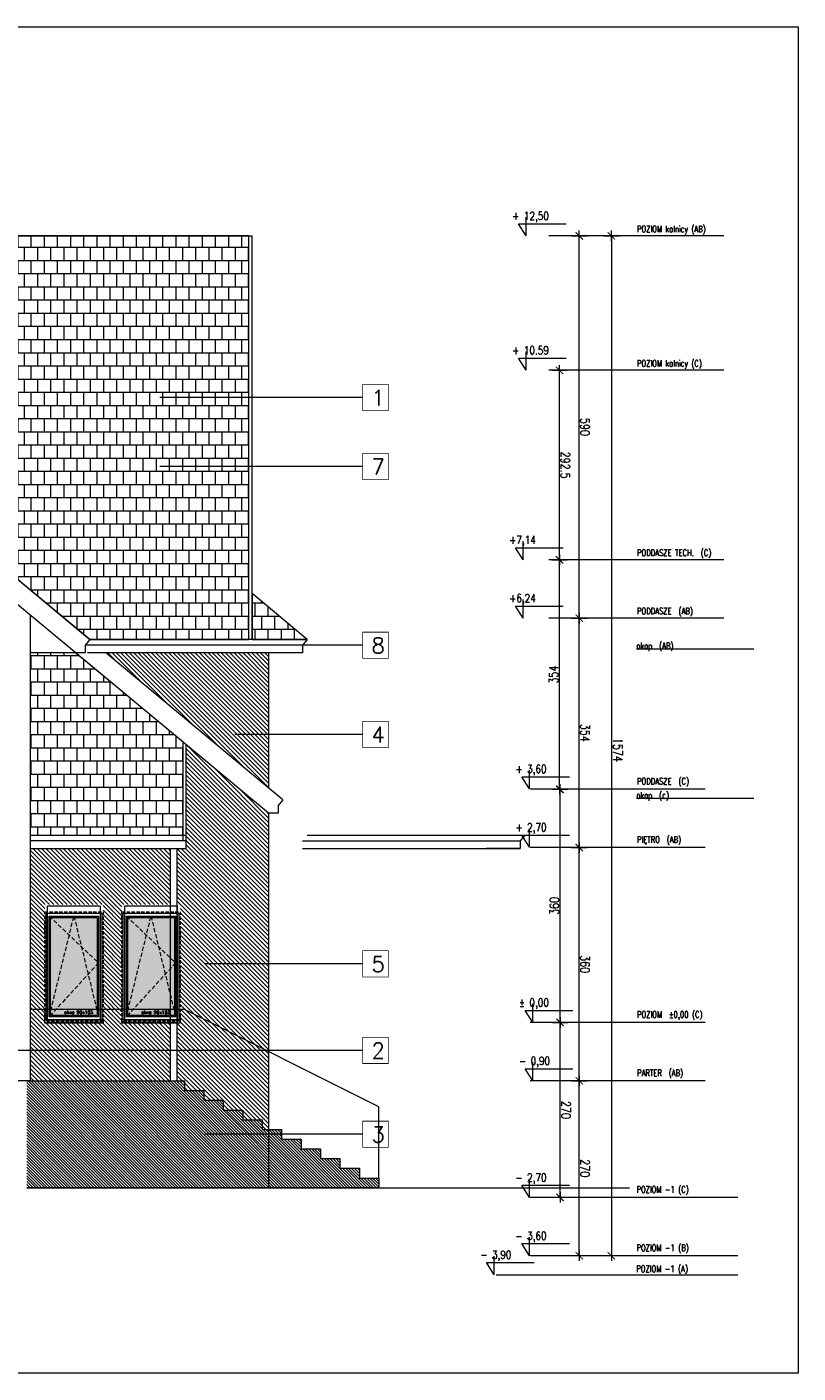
# Model space of a CAD drawing. Header units: millimetres. Extents: x -82287 to 177822, y -399756 to 0.
# Tile 40 of 228: x 66969 to 68158, y -241777 to -239700. Entities that reach past the tile are written whole.
import ezdxf
from ezdxf.enums import TextEntityAlignment as Align

# ---------------------------------------------------------------- set-up
doc = ezdxf.new("R2010")
doc.units = ezdxf.units.MM
doc.header["$MEASUREMENT"] = 0
doc.linetypes.add('SUŁOSZOWA - PB 21 03$0$CACHE', pattern=[9.525, 6.35, -3.175])
doc.linetypes.add('SUŁOSZOWA - PB 21 03$0$CARKOVANA', pattern=[7.5, 5, -2.5])
doc.layers.get('DEFPOINTS').update_dxf_attribs({"lineweight": 50})
doc.layers.add('FL_XREF', color=252, linetype='Continuous')
for name, color, linetype, lineweight in [('SUŁOSZOWA - PB 21 03$0$! opisy okien elewacja', 251, 'Continuous', 0), ('SUŁOSZOWA - PB 21 03$0$!! 0_ Istn-okna', 251, 'Continuous', 0), ('SUŁOSZOWA - PB 21 03$0$!! 0_ Istn-sciany', 251, 'Continuous', 0), ('SUŁOSZOWA - PB 21 03$0$!! 0_ WIDOK ELEWACJA', 251, 'Continuous', 0), ('SUŁOSZOWA - PB 21 03$0$!! 0_bloki rzędnych', 251, 'Continuous', 0), ('SUŁOSZOWA - PB 21 03$0$!! 0_Istn-cienka', 251, 'Continuous', 0), ('SUŁOSZOWA - PB 21 03$0$!! 0_Istn-drzwi', 251, 'Continuous', 0), ('SUŁOSZOWA - PB 21 03$0$!! 0_Opis_pom', 251, 'Continuous', 0), ('SUŁOSZOWA - PB 21 03$0$!! 1_ELEWACJA KOLOR', 251, 'Continuous', 0), ('SUŁOSZOWA - PB 21 03$0$!! 1_Hatch dach', 251, 'Continuous', 0), ('SUŁOSZOWA - PB 21 03$0$!! 1_OPIS POM NOWE', 251, 'Continuous', 0), ('SUŁOSZOWA - PB 21 03$0$!! 2_ELEWACJA COKÓŁ', 251, 'Continuous', 0), ('SUŁOSZOWA - PB 21 03$0$!! 2_NOWE OKNA WIDOk - remont', 251, 'Continuous', 0), ('SUŁOSZOWA - PB 21 03$0$!!_1  OPISY ELEWACJE', 251, 'Continuous', 0), ('SUŁOSZOWA - PB 21 03$0$0-rzedne-blok', 251, 'Continuous', 0)]:
    doc.layers.add(name, color=color, linetype=linetype, lineweight=lineweight)
doc.layers.add('SUŁOSZOWA - PB 21 03$0$ND', color=251, linetype='Continuous', lineweight=0, plot=False)
doc.styles.add('SUŁOSZOWA - PB 21 03$0$ARIAL', font='tahoma.ttf')
doc.styles.add('SUŁOSZOWA - PB 21 03$0$DEUTSCH', font='SIMPLEX8')
doc.styles.add('SUŁOSZOWA - PB 21 03$0$SIMPLEX', font='simplex.shx', dxfattribs={"width": 0.77})
doc.styles.add('SUŁOSZOWA - PB 21 03$0$TXT', font='simplex.shx')
doc.dimstyles.new('SUŁOSZOWA - PB 21 03$0$OL PB 100', dxfattribs={"dimscale": 4, "dimtxt": 3.5, "dimasz": 0.2, "dimexe": 10, "dimexo": 10, "dimgap": 0.5, "dimtad": 1, "dimdec": 1, "dimrnd": 0.5, "dimzin": 9, "dimdsep": 46, "dimtxsty": 'SUŁOSZOWA - PB 21 03$0$SIMPLEX', "dimblk": 'SUŁOSZOWA - PB 21 03$0$thick_MSz', "dimcen": 0.05, "dimdle": 8, "dimse1": 1, "dimse2": 1, "dimclrd": 256, "dimclre": 256, "dimclrt": 3, "dimadec": 1, "dimazin": 2, "dimtfac": 1, "dimtdec": 1, "dimtix": 1, "dimtofl": 0, "dimtmove": 2, "dimatfit": 3, "dimldrblk": 'SUŁOSZOWA - PB 21 03$0$thick_MSz', "dimfxl": 10, "dimfxlon": 1, "dimtolj": 1, "dimlwd": -1, "dimlwe": -1, "dimarcsym": 0})
pattern_1 = [(180, (0, 0), (-2e-15, -20.32), []), (270, (0, 0), (10.16, -20.32), [20.32, -20.32])]

# ---------------------------------------------------------------- blocks, each defined once
blk = doc.blocks.new('SUŁOSZOWA - PB 21 03$0$thick_MSz')
for p, q in [((-10, 0), (10, 0)), ((0, 15), (0, -15))]:
    blk.add_line(p, q)
at = {"const_width": 2, "elevation": 2}
blk.add_lwpolyline([(-7.1, -7.1), (7.1, 7.1)], dxfattribs=at)
blk = doc.blocks.new('*D72')
at = {"layer": 'DEFPOINTS', "color": 0, "ltscale": 100, "transparency": 16777216}
for p in [(15576.3, 8739.9), (15576.3, 8648.5), (15846.3, 8648.5)]:
    blk.add_point(p, dxfattribs=at)
at = {"layer": 'SUŁOSZOWA - PB 21 03$0$ND', "ltscale": 100, "transparency": 16777216}
blk.add_line((15845.5, 8739.9), (15577.1, 8739.9), dxfattribs=at)
at = {"layer": 'SUŁOSZOWA - PB 21 03$0$ND', "ltscale": 100, "transparency": 16777216, "xscale": 0.8, "yscale": 0.8, "zscale": 0.8}
for p, rotation in [((15576.3, 8739.9), 180.0000000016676), ((15846.3, 8739.9), 1.667546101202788e-09)]:
    blk.add_blockref('SUŁOSZOWA - PB 21 03$0$thick_MSz', p, dxfattribs=dict(at, rotation=rotation))
at = {"layer": 'SUŁOSZOWA - PB 21 03$0$ND', "color": 3, "ltscale": 100, "transparency": 16777216, "insert": (15711.3, 8748.9), "char_height": 14, "attachment_point": 5, "rotation": 0, "style": 'SUŁOSZOWA - PB 21 03$0$SIMPLEX'}
blk.add_mtext('\\A1;270', dxfattribs=at)
blk = doc.blocks.new('SUŁOSZOWA - PB 21 03$0$D_kota')
for p, q in [((8.7, 0), (8.7, 23)), ((-0.8, 15), (8.7, 15)), ((8.7, 0), (-0.8, 15))]:
    blk.add_line(p, q)
blk.add_lwpolyline([(-0.8, 15), (57.9, 15)])
at = {"style": 'SUŁOSZOWA - PB 21 03$0$DEUTSCH', "width": 0.8}
blk.add_attdef('POZ.ARCH', (7.3, 19.7), '', height=10, dxfattribs=at)
blk = doc.blocks.new('*D73')
at = {"layer": 'DEFPOINTS', "color": 0, "ltscale": 100, "transparency": 16777216}
for p in [(15846.3, 8789.5), (14272.3, 8752.2), (15846.3, 8606.6)]:
    blk.add_point(p, dxfattribs=at)
at = {"layer": 'SUŁOSZOWA - PB 21 03$0$ND', "ltscale": 100, "transparency": 16777216}
blk.add_line((14273.1, 8789.5), (15845.5, 8789.5), dxfattribs=at)
at = {"layer": 'SUŁOSZOWA - PB 21 03$0$ND', "ltscale": 100, "transparency": 16777216, "xscale": 0.8, "yscale": 0.8, "zscale": 0.8}
for p, rotation in [((14272.3, 8789.5), 180.0000000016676), ((15846.3, 8789.5), 1.667517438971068e-09)]:
    blk.add_blockref('SUŁOSZOWA - PB 21 03$0$thick_MSz', p, dxfattribs=dict(at, rotation=rotation))
at = {"layer": 'SUŁOSZOWA - PB 21 03$0$ND', "color": 3, "ltscale": 100, "transparency": 16777216, "insert": (15065.7, 8799.5), "char_height": 14, "attachment_point": 5, "rotation": 0, "style": 'SUŁOSZOWA - PB 21 03$0$SIMPLEX'}
blk.add_mtext('\\A1;1574', dxfattribs=at)
blk = doc.blocks.new('*D74')
at = {"layer": 'DEFPOINTS', "color": 0, "ltscale": 100, "transparency": 16777216}
for p in [(15216.3, 8739.9), (15216.3, 8648.5), (15576.3, 8648.5)]:
    blk.add_point(p, dxfattribs=at)
at = {"layer": 'SUŁOSZOWA - PB 21 03$0$ND', "ltscale": 100, "transparency": 16777216}
blk.add_line((15575.5, 8739.9), (15217.1, 8739.9), dxfattribs=at)
at = {"layer": 'SUŁOSZOWA - PB 21 03$0$ND', "ltscale": 100, "transparency": 16777216, "xscale": 0.8, "yscale": 0.8, "zscale": 0.8}
for p, rotation in [((15216.3, 8739.9), 180.0000000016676), ((15576.3, 8739.9), 1.667546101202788e-09)]:
    blk.add_blockref('SUŁOSZOWA - PB 21 03$0$thick_MSz', p, dxfattribs=dict(at, rotation=rotation))
at = {"layer": 'SUŁOSZOWA - PB 21 03$0$ND', "color": 3, "ltscale": 100, "transparency": 16777216, "insert": (15396.3, 8748.9), "char_height": 14, "attachment_point": 5, "rotation": 0, "style": 'SUŁOSZOWA - PB 21 03$0$SIMPLEX'}
blk.add_mtext('\\A1;360', dxfattribs=at)
blk = doc.blocks.new('*D75')
at = {"layer": 'DEFPOINTS', "color": 0, "ltscale": 100, "transparency": 16777216}
for p in [(14862.3, 8739.9), (14862.3, 8648.6), (15216.3, 8648.5)]:
    blk.add_point(p, dxfattribs=at)
at = {"layer": 'SUŁOSZOWA - PB 21 03$0$ND', "ltscale": 100, "transparency": 16777216}
blk.add_line((15215.5, 8739.9), (14863.1, 8739.9), dxfattribs=at)
at = {"layer": 'SUŁOSZOWA - PB 21 03$0$ND', "ltscale": 100, "transparency": 16777216, "xscale": 0.8, "yscale": 0.8, "zscale": 0.8}
for p, rotation in [((14862.3, 8739.9), 180.0000000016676), ((15216.3, 8739.9), 1.667546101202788e-09)]:
    blk.add_blockref('SUŁOSZOWA - PB 21 03$0$thick_MSz', p, dxfattribs=dict(at, rotation=rotation))
at = {"layer": 'SUŁOSZOWA - PB 21 03$0$ND', "color": 3, "ltscale": 100, "transparency": 16777216, "insert": (15039.3, 8748.9), "char_height": 14, "attachment_point": 5, "rotation": 0, "style": 'SUŁOSZOWA - PB 21 03$0$SIMPLEX'}
blk.add_mtext('\\A1;354', dxfattribs=at)
blk = doc.blocks.new('*D76')
at = {"layer": 'DEFPOINTS', "color": 0, "ltscale": 100, "transparency": 16777216}
for p in [(14272.3, 8739.9), (14272.3, 8693), (14862.3, 8648.6)]:
    blk.add_point(p, dxfattribs=at)
at = {"layer": 'SUŁOSZOWA - PB 21 03$0$ND', "ltscale": 100, "transparency": 16777216}
blk.add_line((14861.5, 8739.9), (14273.1, 8739.9), dxfattribs=at)
at = {"layer": 'SUŁOSZOWA - PB 21 03$0$ND', "ltscale": 100, "transparency": 16777216, "xscale": 0.8, "yscale": 0.8, "zscale": 0.8}
for p, rotation in [((14272.3, 8739.9), 180.0000000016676), ((14862.3, 8739.9), 1.667546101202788e-09)]:
    blk.add_blockref('SUŁOSZOWA - PB 21 03$0$thick_MSz', p, dxfattribs=dict(at, rotation=rotation))
at = {"layer": 'SUŁOSZOWA - PB 21 03$0$ND', "color": 3, "ltscale": 100, "transparency": 16777216, "insert": (14567.3, 8748.9), "char_height": 14, "attachment_point": 5, "rotation": 0, "style": 'SUŁOSZOWA - PB 21 03$0$SIMPLEX'}
blk.add_mtext('\\A1;590', dxfattribs=at)
blk = doc.blocks.new('*D77')
at = {"layer": 'DEFPOINTS', "color": 0, "ltscale": 100, "transparency": 16777216}
for p in [(15486.3, 8710.4), (15486.3, 8648.5), (15756.3, 8648.5)]:
    blk.add_point(p, dxfattribs=at)
at = {"layer": 'SUŁOSZOWA - PB 21 03$0$ND', "ltscale": 100, "transparency": 16777216}
blk.add_line((15755.5, 8710.4), (15487.1, 8710.4), dxfattribs=at)
at = {"layer": 'SUŁOSZOWA - PB 21 03$0$ND', "ltscale": 100, "transparency": 16777216, "xscale": 0.8, "yscale": 0.8, "zscale": 0.8}
for p, rotation in [((15486.3, 8710.4), 180.0000000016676), ((15756.3, 8710.4), 1.667546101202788e-09)]:
    blk.add_blockref('SUŁOSZOWA - PB 21 03$0$thick_MSz', p, dxfattribs=dict(at, rotation=rotation))
at = {"layer": 'SUŁOSZOWA - PB 21 03$0$ND', "color": 3, "ltscale": 100, "transparency": 16777216, "insert": (15621.3, 8719.4), "char_height": 14, "attachment_point": 5, "rotation": 0, "style": 'SUŁOSZOWA - PB 21 03$0$SIMPLEX'}
blk.add_mtext('\\A1;270', dxfattribs=at)
blk = doc.blocks.new('*D78')
at = {"layer": 'DEFPOINTS', "color": 0, "ltscale": 100, "transparency": 16777216}
for p in [(15126.3, 8710.4), (15126.3, 8648.5), (15486.3, 8648.5)]:
    blk.add_point(p, dxfattribs=at)
at = {"layer": 'SUŁOSZOWA - PB 21 03$0$ND', "ltscale": 100, "transparency": 16777216}
blk.add_line((15485.5, 8710.4), (15127.1, 8710.4), dxfattribs=at)
at = {"layer": 'SUŁOSZOWA - PB 21 03$0$ND', "ltscale": 100, "transparency": 16777216, "xscale": 0.8, "yscale": 0.8, "zscale": 0.8, "rotation": 180}
blk.add_blockref('SUŁOSZOWA - PB 21 03$0$thick_MSz', (15126.3, 8710.4), dxfattribs=at)
at = {"layer": 'SUŁOSZOWA - PB 21 03$0$ND', "ltscale": 100, "transparency": 16777216, "xscale": 0.8, "yscale": 0.8, "zscale": 0.8}
blk.add_blockref('SUŁOSZOWA - PB 21 03$0$thick_MSz', (15486.3, 8710.4), dxfattribs=at)
at = {"layer": 'SUŁOSZOWA - PB 21 03$0$ND', "color": 3, "ltscale": 100, "transparency": 16777216, "insert": (15306.3, 8701.4), "char_height": 14, "attachment_point": 5, "rotation": 180, "style": 'SUŁOSZOWA - PB 21 03$0$SIMPLEX'}
blk.add_mtext('\\A1;360', dxfattribs=at)
blk = doc.blocks.new('*D79')
at = {"layer": 'DEFPOINTS', "color": 0, "ltscale": 100, "transparency": 16777216}
for p in [(14772.3, 8709.4), (14772.3, 8648.5), (15126.3, 8648.5)]:
    blk.add_point(p, dxfattribs=at)
at = {"layer": 'SUŁOSZOWA - PB 21 03$0$ND', "ltscale": 100, "transparency": 16777216}
blk.add_line((15125.5, 8709.4), (14773.1, 8709.4), dxfattribs=at)
at = {"layer": 'SUŁOSZOWA - PB 21 03$0$ND', "ltscale": 100, "transparency": 16777216, "xscale": 0.8, "yscale": 0.8, "zscale": 0.8, "rotation": 180}
blk.add_blockref('SUŁOSZOWA - PB 21 03$0$thick_MSz', (14772.3, 8709.4), dxfattribs=at)
at = {"layer": 'SUŁOSZOWA - PB 21 03$0$ND', "ltscale": 100, "transparency": 16777216, "xscale": 0.8, "yscale": 0.8, "zscale": 0.8}
blk.add_blockref('SUŁOSZOWA - PB 21 03$0$thick_MSz', (15126.3, 8709.4), dxfattribs=at)
at = {"layer": 'SUŁOSZOWA - PB 21 03$0$ND', "color": 3, "ltscale": 100, "transparency": 16777216, "insert": (14949.3, 8700.4), "char_height": 14, "attachment_point": 5, "rotation": 180, "style": 'SUŁOSZOWA - PB 21 03$0$SIMPLEX'}
blk.add_mtext('\\A1;354', dxfattribs=at)
blk = doc.blocks.new('*D80')
at = {"layer": 'DEFPOINTS', "color": 0, "ltscale": 100, "transparency": 16777216}
for p in [(14479.8, 8709.4), (14479.8, 8593.5), (14772.3, 8593.5)]:
    blk.add_point(p, dxfattribs=at)
at = {"layer": 'SUŁOSZOWA - PB 21 03$0$ND', "ltscale": 100, "transparency": 16777216}
blk.add_line((14771.5, 8709.4), (14480.6, 8709.4), dxfattribs=at)
at = {"layer": 'SUŁOSZOWA - PB 21 03$0$ND', "ltscale": 100, "transparency": 16777216, "xscale": 0.8, "yscale": 0.8, "zscale": 0.8, "rotation": 180}
blk.add_blockref('SUŁOSZOWA - PB 21 03$0$thick_MSz', (14479.8, 8709.4), dxfattribs=at)
at = {"layer": 'SUŁOSZOWA - PB 21 03$0$ND', "ltscale": 100, "transparency": 16777216, "xscale": 0.8, "yscale": 0.8, "zscale": 0.8}
blk.add_blockref('SUŁOSZOWA - PB 21 03$0$thick_MSz', (14772.3, 8709.4), dxfattribs=at)
at = {"layer": 'SUŁOSZOWA - PB 21 03$0$ND', "color": 3, "ltscale": 100, "transparency": 16777216, "insert": (14626.1, 8718.4), "char_height": 14, "attachment_point": 5, "style": 'SUŁOSZOWA - PB 21 03$0$SIMPLEX'}
blk.add_mtext('\\A1;292.5', dxfattribs=at)
blk = doc.blocks.new('SUŁOSZOWA - PB 21 03$0$okno 90x180')
at = {"layer": 'SUŁOSZOWA - PB 21 03$0$!! 1_Hatch dach', "true_color": 0x575757}
h = blk.add_hatch(dxfattribs=at)
h.set_pattern_fill('DOTS', color=251)
h.set_pattern_definition([(0, (-9632.3096, -11392.1331), (0.79375, 1.5875), [0, -1.5875])])
h.paths.add_polyline_path([(9, -20), (81, -20), (81, -171), (9, -171)])
at = {"layer": 'SUŁOSZOWA - PB 21 03$0$!! 0_ Istn-okna', "linetype": 'SUŁOSZOWA - PB 21 03$0$CARKOVANA', "lineweight": 5}
blk.add_lwpolyline([(0, -11), (90, -11), (90, -180), (0, -180)], close=True, dxfattribs=at)
at = {"layer": 'SUŁOSZOWA - PB 21 03$0$!! 0_ Istn-okna'}
for points in [[(2, -13), (88, -13), (88, -178), (2, -178)], [(7, -18), (83, -18), (83, -173), (7, -173)], [(9, -20), (81, -20), (81, -171), (9, -171)], [(0, -178), (90, -178), (90, -183), (0, -183)]]:
    blk.add_lwpolyline(points, close=True, dxfattribs=at)
at = {"layer": 'SUŁOSZOWA - PB 21 03$0$!! 1_Hatch dach', "color": 251, "linetype": 'SUŁOSZOWA - PB 21 03$0$CACHE', "true_color": 0x575757}
for points in [[(7, -173), (45, -18), (83, -173)], [(7, -18), (83, -90), (7, -173)]]:
    blk.add_lwpolyline(points, dxfattribs=at)
at = {"insert": (30.1, -163.6), "char_height": 5, "attachment_point": 1, "style": 'SUŁOSZOWA - PB 21 03$0$TXT'}
blk.add_mtext_dynamic_manual_height_columns('okno 90x165', width=52.63, gutter_width=75, heights=[0], dxfattribs=at)
blk = doc.blocks.new('SUŁOSZOWA - PB 21 03$0$POZIOMY BLOK')
for p, q in [((14909.91, 9009.49), (14909.91, 8828.06)), ((15140.67, 9009.49), (15140.67, 8828.06)), ((15756.32, 8984.49), (15756.32, 8664.25)), ((15846.32, 8984.49), (15846.32, 8664.25)), ((15876.32, 8984.49), (15876.32, 8664.25)), ((14272.32, 8962.8), (14272.32, 8693.05)), ((14479.8, 8962.8), (14479.8, 8693.05)), ((14772.32, 8962.8), (14772.32, 8693.05)), ((14862.32, 8962.8), (14862.32, 8693.05)), ((15126.32, 8934), (15126.32, 8664.25)), ((15216.32, 8934), (15216.32, 8664.25)), ((15486.32, 8934), (15486.32, 8664.25)), ((15576.32, 8934), (15576.32, 8664.25)), ((15876.32, 8682.25), (15876.32, 8611.49))]:
    blk.add_line(p, q)
at = {"layer": 'SUŁOSZOWA - PB 21 03$0$0-rzedne-blok'}
ref = blk.add_blockref('SUŁOSZOWA - PB 21 03$0$D_kota', (15486.32, 8657.67), dxfattribs=dict(at, xscale=1.250000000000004, yscale=1.250000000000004, zscale=1.250000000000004, rotation=90))
ref.add_attrib('POZ.ARCH', '%%p 0,00  ', (15461.74, 8646.85), dxfattribs={"layer": '0', "height": 12.5, "rotation": 90, "style": 'SUŁOSZOWA - PB 21 03$0$DEUTSCH', "width": 0.8})
ref = blk.add_blockref('SUŁOSZOWA - PB 21 03$0$D_kota', (15576.32, 8657.67), dxfattribs=dict(at, xscale=1.250000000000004, yscale=1.250000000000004, zscale=1.250000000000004, rotation=90))
ref.add_attrib('POZ.ARCH', '- 0,90  ', (15551.74, 8646.85), dxfattribs={"layer": '0', "height": 12.5, "rotation": 90, "style": 'SUŁOSZOWA - PB 21 03$0$DEUTSCH', "width": 0.8})
ref = blk.add_blockref('SUŁOSZOWA - PB 21 03$0$D_kota', (14272.32, 8647.32), dxfattribs=dict(at, xscale=1.250000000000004, yscale=1.250000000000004, zscale=1.250000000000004, rotation=90))
ref.add_attrib('POZ.ARCH', '+ 12,50', (14247.74, 8636.49), dxfattribs={"layer": '0', "height": 12.5, "rotation": 90, "style": 'SUŁOSZOWA - PB 21 03$0$DEUTSCH', "width": 0.8})
ref = blk.add_blockref('SUŁOSZOWA - PB 21 03$0$D_kota', (14479.8, 8647.32), dxfattribs=dict(at, xscale=1.250000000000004, yscale=1.250000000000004, zscale=1.250000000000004, rotation=90))
ref.add_attrib('POZ.ARCH', '+ 10.59', (14455.22, 8636.49), dxfattribs={"layer": '0', "height": 12.5, "rotation": 90, "style": 'SUŁOSZOWA - PB 21 03$0$DEUTSCH', "width": 0.8})
ref = blk.add_blockref('SUŁOSZOWA - PB 21 03$0$D_kota', (14772.32, 8642.51), dxfattribs=dict(at, xscale=1.250000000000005, yscale=1.250000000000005, zscale=1.250000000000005, rotation=90))
ref.add_attrib('POZ.ARCH', '+7,14', (14747.74, 8631.68), dxfattribs={"layer": '0', "height": 12.5, "rotation": 90, "style": 'SUŁOSZOWA - PB 21 03$0$DEUTSCH', "width": 0.8})
ref = blk.add_blockref('SUŁOSZOWA - PB 21 03$0$D_kota', (14862.32, 8642.51), dxfattribs=dict(at, xscale=1.250000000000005, yscale=1.250000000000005, zscale=1.250000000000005, rotation=90))
ref.add_attrib('POZ.ARCH', '+6,24', (14837.74, 8631.68), dxfattribs={"layer": '0', "height": 12.5, "rotation": 90, "style": 'SUŁOSZOWA - PB 21 03$0$DEUTSCH', "width": 0.8})
ref = blk.add_blockref('SUŁOSZOWA - PB 21 03$0$D_kota', (15125.85, 8652.26), dxfattribs=dict(at, xscale=1.250000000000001, yscale=1.250000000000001, zscale=1.250000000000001, rotation=89.99999992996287))
ref.add_attrib('POZ.ARCH', '+ 3,60', (15101.27, 8641.44), dxfattribs={"layer": '0', "height": 12.5, "rotation": 90, "style": 'SUŁOSZOWA - PB 21 03$0$DEUTSCH', "width": 0.8})
ref = blk.add_blockref('SUŁOSZOWA - PB 21 03$0$D_kota', (15215.85, 8652.26), dxfattribs=dict(at, xscale=1.250000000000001, yscale=1.250000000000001, zscale=1.250000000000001, rotation=89.99999992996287))
ref.add_attrib('POZ.ARCH', '+ 2,70', (15191.27, 8641.44), dxfattribs={"layer": '0', "height": 12.5, "rotation": 90, "style": 'SUŁOSZOWA - PB 21 03$0$DEUTSCH', "width": 0.8})
ref = blk.add_blockref('SUŁOSZOWA - PB 21 03$0$D_kota', (15756.32, 8652.26), dxfattribs=dict(at, xscale=1.250000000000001, yscale=1.250000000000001, zscale=1.250000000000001, rotation=89.99999992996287))
ref.add_attrib('POZ.ARCH', '- 2,70', (15731.74, 8641.44), dxfattribs={"layer": '0', "height": 12.5, "rotation": 90, "style": 'SUŁOSZOWA - PB 21 03$0$DEUTSCH', "width": 0.8})
ref = blk.add_blockref('SUŁOSZOWA - PB 21 03$0$D_kota', (15846.32, 8652.26), dxfattribs=dict(at, xscale=1.250000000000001, yscale=1.250000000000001, zscale=1.250000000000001, rotation=89.99999992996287))
ref.add_attrib('POZ.ARCH', '- 3,60', (15821.74, 8641.44), dxfattribs={"layer": '0', "height": 12.5, "rotation": 90, "style": 'SUŁOSZOWA - PB 21 03$0$DEUTSCH', "width": 0.8})
ref = blk.add_blockref('SUŁOSZOWA - PB 21 03$0$D_kota', (15875.5, 8597.99), dxfattribs=dict(at, xscale=1.250000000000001, yscale=1.250000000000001, zscale=1.250000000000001, rotation=89.99999992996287))
ref.add_attrib('POZ.ARCH', '- 3,90', (15850.92, 8587.16), dxfattribs={"layer": '0', "height": 12.5, "rotation": 90, "style": 'SUŁOSZOWA - PB 21 03$0$DEUTSCH', "width": 0.8})
at = {"style": 'SUŁOSZOWA - PB 21 03$0$SIMPLEX', "width": 0.77}
for s, p in [('POZIOM kalnicy (AB)', (14266.63, 8829.03, -0.04)), ('POZIOM kalnicy (C)', (14474.11, 8829.03, -0.04)), ('PODDASZE TECH.  (C)', (14766.35, 8829.03, -0.04)), ('POZIOM  %%P0,00 (C)', (15478.99, 8829.03, -0.04)), ('PODDASZE  (AB)', (14856.35, 8829.03, -0.04)), ('PODDASZE  (C)', (15118.99, 8829.03, -0.04)), ('PIĘTRO  (AB)', (15208.99, 8829.03, -0.04)), ('PARTER  (AB)', (15568.99, 8829.03, -0.04)), ('POZIOM -1 (C)', (15748.99, 8828.23, -0.04)), ('POZIOM -1 (B)', (15838.99, 8828.23, -0.04)), ('POZIOM -1 (A)', (15871.38, 8827.97, -0.04)), ('okap  (AB)', (14909.91, 8828.06)), ('okap  (c)', (15140.67, 8828.06))]:
    blk.add_text(s, height=10, rotation=90, dxfattribs=at).set_placement(p)
at = {"layer": 'SUŁOSZOWA - PB 21 03$0$ND', "ltscale": 100}
dim = blk.add_linear_dim(base=(15846.32, 8789.48), p1=(14272.32, 8752.23), p2=(15846.32, 8606.6), angle=180, dimstyle='SUŁOSZOWA - PB 21 03$0$OL PB 100', dxfattribs=at)
dim.commit()
dim.dimension.update_dxf_attribs({"geometry": '*D73', "text_midpoint": (15065.71, 8799.48), "dimtype": 160})
for base, p1, p2, picture, middle in [((14272.32, 8739.89), (14862.32, 8648.65), (14272.32, 8693.05), '*D76', (14567.32, 8748.89)), ((14862.32, 8739.89), (15216.32, 8648.52), (14862.32, 8648.65), '*D75', (15039.32, 8748.89)), ((15216.32, 8739.89), (15576.32, 8648.52), (15216.32, 8648.52), '*D74', (15396.32, 8748.89)), ((15576.32, 8739.89), (15846.32, 8648.52), (15576.32, 8648.52), '*D72', (15711.32, 8748.89)), ((15486.32, 8710.39), (15756.32, 8648.52), (15486.32, 8648.52), '*D77', (15621.32, 8719.39)), ((14772.32, 8709.43), (15126.32, 8648.52), (14772.32, 8648.52), '*D79', (14949.32, 8700.43)), ((15126.32, 8710.39), (15486.32, 8648.52), (15126.32, 8648.52), '*D78', (15306.32, 8701.39))]:
    dim = blk.add_linear_dim(base=base, p1=p1, p2=p2, angle=180, dimstyle='SUŁOSZOWA - PB 21 03$0$OL PB 100', dxfattribs=at)
    dim.commit()
    dim.dimension.update_dxf_attribs({"geometry": picture, "text_midpoint": middle})
dim = blk.add_linear_dim(base=(14479.8, 8709.43), p1=(14772.32, 8593.49), p2=(14479.8, 8593.49), dimstyle='SUŁOSZOWA - PB 21 03$0$OL PB 100', dxfattribs=at)
dim.commit()
dim.dimension.update_dxf_attribs({"geometry": '*D80', "text_midpoint": (14626.06, 8718.43)})
blk = doc.blocks.new('SUŁOSZOWA - PB 21 03')
at = {"layer": 'SUŁOSZOWA - PB 21 03$0$!! 1_ELEWACJA KOLOR'}
h = blk.add_hatch(dxfattribs=at)
h.set_pattern_fill('ANSI31', color=129, scale=1.5, angle=-90)
h.set_pattern_definition([(315, (0, 0), (3.367596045, 3.367596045), [])])
h.paths.add_polyline_path([(67279.25917, -241334.35053), (67279.25917, -240966.22701), (67152.25917, -240860.72898), (67152.25917, -241020.60053), (67138.05476, -241020.60053), (67138.05476, -241107.35053), (67142.75917, -241107.35053), (67142.75917, -241269.35053), (67149.25917, -241269.35053)])
h.paths.add_polyline_path([(67279.25917, -240927.22642), (67279.25917, -240718.7594), (67028.30368, -240718.7594)])
h.paths.add_polyline_path([(67023.75917, -241107.35053), (67023.75917, -241269.35053), (67052.75917, -241269.35053), (67052.75917, -241107.35053), (67128.05476, -241107.35053), (67128.05476, -241020.60053), (66911.25917, -241020.60053), (66911.25917, -241269.35053), (66933.75917, -241269.35053), (66933.75917, -241107.35053)])
h.paths.add_polyline_path([(67128.05476, -241379.35053), (67128.05476, -241289.35053), (67057.25917, -241289.35053), (67057.25917, -241287.35053), (67052.75917, -241287.35053), (67052.75917, -241269.35053), (67023.75917, -241269.35053), (67023.75917, -241287.35053), (67019.25917, -241287.35053), (67019.25917, -241289.35053), (66938.25917, -241289.35053), (66938.25917, -241287.35053), (66933.75917, -241287.35053), (66933.75917, -241269.35053), (66911.25917, -241269.35053), (66911.25917, -241379.35053)])
h.paths.add_polyline_path([(67209.25917, -241409.35053), (67209.25917, -241424.35053), (67239.25917, -241424.35053), (67239.25917, -241439.35053), (67269.25917, -241439.35053), (67269.25917, -241454.35053), (67279.25917, -241454.35053), (67279.25917, -241334.35053), (67149.25917, -241269.35053), (67142.75917, -241269.35053), (67142.75917, -241287.35053), (67138.25917, -241287.35053), (67138.25917, -241289.35053), (67138.05476, -241379.35053), (67149.25917, -241379.35053), (67149.25917, -241394.35053), (67179.25917, -241394.35053), (67179.25917, -241409.35053)])
at = {"layer": 'SUŁOSZOWA - PB 21 03$0$!! 1_Hatch dach', "true_color": 0x990000}
h = blk.add_hatch(dxfattribs=at)
h.set_pattern_fill('AR-B88', color=14, scale=0.1, angle=180)
h.set_pattern_definition(pattern_1)
h.paths.add_polyline_path([(65594.25917, -240075.35053), (65594.25917, -240395.92286), (65867.84977, -240395.92286), (66253.75917, -240075.35053), (66667.43213, -240420.25812), (66790.84729, -240420.25812), (66790.84729, -240444.35053), (66785.84729, -240444.35053), (66785.84729, -240517.35252), (67003.46611, -240698.127), (67248.70806, -240698.127), (67248.70806, -240075.35053)])
h = blk.add_hatch(dxfattribs=at)
h.set_pattern_fill('AR-B88', color=14, scale=0.1, angle=180)
h.set_pattern_definition(pattern_1)
h.paths.add_polyline_path([(67253.70806, -240627.34617), (67253.70806, -240698.127), (67338.915, -240698.127)])
h = blk.add_hatch(dxfattribs=at)
h.set_pattern_fill('AR-B88', color=14, scale=0.1, angle=180)
h.set_pattern_definition(pattern_1)
h.paths.add_polyline_path([(66911.25917, -240999.96813), (67147.25917, -240999.96813), (67147.25917, -240856.57551), (66981.35423, -240718.7594), (66911.25917, -240718.7594)])
at = {"layer": 'SUŁOSZOWA - PB 21 03$0$!! 2_ELEWACJA COKÓŁ'}
h = blk.add_hatch(dxfattribs=at)
h.set_pattern_fill('ANSI31', color=250, angle=-90)
h.set_pattern_definition([(315, (261219.8475, -171915.682), (2.24506403, 2.24506403), [])])
h.paths.add_polyline_path([(67279.25917, -241544.35097), (67279.25917, -241454.35053), (67269.25917, -241454.35053), (67269.25917, -241439.35053), (67239.25917, -241439.35053), (67239.25917, -241424.35053), (67209.25917, -241424.35053), (67209.25917, -241409.35053), (67179.25917, -241409.35053), (67179.25917, -241394.35053), (67149.25917, -241394.35053), (67149.25917, -241379.35053), (66906.25917, -241379.35053), (66906.25917, -241544.35191)])
h.paths.add_polyline_path([(67449.25917, -241544.35053), (67449.25917, -241529.35053), (67419.25917, -241529.35053), (67419.25917, -241514.35053), (67389.25917, -241514.35053), (67389.25917, -241499.35053), (67359.25917, -241499.35053), (67359.25917, -241484.35053), (67329.25917, -241484.35053), (67329.25917, -241469.35053), (67299.25917, -241469.35053), (67299.25917, -241454.35053), (67279.25917, -241454.35053), (67279.25917, -241544.35097)])
at = {"layer": 'SUŁOSZOWA - PB 21 03$0$! opisy okien elewacja'}
for points in [[(68096.18025, -239752.90582), (68096.18025, -241830.32956), (61076.44714, -241830.32956), (61076.44714, -239752.90582)], [(65594.25917, -240075.35053), (65594.25917, -240395.92286), (65867.84977, -240395.92286), (66253.75917, -240075.35053), (66667.43213, -240420.25812), (66790.84729, -240420.25812), (66790.84729, -240444.35053), (66785.84729, -240444.35053), (66785.84729, -240517.35252), (67003.46611, -240698.127), (67248.70806, -240698.127), (67248.70806, -240075.35053)], [(67253.70806, -240627.34617), (67253.70806, -240698.127), (67338.915, -240698.127)], [(66911.25917, -240999.96813), (67147.25917, -240999.96813), (67147.25917, -240856.57551), (66981.35423, -240718.7594), (66911.25917, -240718.7594)]]:
    blk.add_lwpolyline(points, close=True, dxfattribs=at)
blk.add_lwpolyline([(67003.46611, -240698.127), (67003.46611, -240698.127)], dxfattribs=at)
at = {"layer": 'SUŁOSZOWA - PB 21 03$0$!! 0_ Istn-sciany'}
blk.add_lwpolyline([(66906.37667, -241544.35191), (67836.27043, -241544.35191)], dxfattribs=at)
at = {"layer": 'SUŁOSZOWA - PB 21 03$0$!! 0_ WIDOK ELEWACJA'}
for points in [[(67003.46611, -240698.127), (66253.75917, -240075.35053)], [(66253.75917, -240075.35053), (67253.70806, -240075.35053)], [(67248.70806, -240698.127), (67248.70806, -240075.35053)], [(67253.70806, -240698.127), (67253.70806, -240075.35053)], [(67279.25917, -240966.22701), (66253.75917, -240114.35112)], [(67338.915, -240698.127), (67253.70806, -240627.34617)], [(66911.25917, -240661.85053), (66911.25917, -241379.35053)], [(67003.46611, -240698.127), (66996.25917, -240706.7708), (66996.25917, -240718.7594), (66911.25917, -240718.7594)], [(67331.70806, -240706.7708), (66996.25917, -240706.7708)], [(67338.915, -240698.127), (67331.70806, -240706.7708), (67331.70806, -240718.7594), (66999.95504, -240718.7594)], [(67338.915, -240698.127), (67003.46611, -240698.127)], [(67301.37105, -240945.59461), (67028.30368, -240718.7594)], [(67279.25917, -240718.7594), (67279.25917, -240927.22642)], [(67147.25917, -241008.61194), (67147.25917, -240856.57551)], [(67152.25917, -241020.60053), (67152.25917, -240860.72898)], [(67301.37105, -240945.59461), (67294.16412, -240954.23842), (67294.16412, -240966.22701), (67279.25917, -240966.22701)], [(67279.25917, -240966.22701), (67279.25917, -241544.35053)], [(66911.25917, -240999.96813), (67152.25917, -240999.96813)], [(67338.915, -241000.33113), (67674.36389, -241000.33113)], [(67674.36389, -241000.33113), (67667.15695, -241008.97494), (67667.15695, -241020.96354), (67614.70806, -241020.96354)], [(66911.25917, -241008.61194), (67152.25917, -241008.61194)], [(66911.25917, -241020.60053), (67152.25917, -241020.60053)], [(67128.05476, -241379.35053), (67128.05476, -241020.60053)], [(67138.05476, -241379.35053), (67138.05476, -241020.60053)], [(67331.70806, -241008.97494), (67667.15695, -241008.97494)], [(67331.70806, -241020.96354), (67667.15695, -241020.96354)], [(66911.25917, -241379.35053), (65589.25917, -241379.35053)], [(66906.25917, -241379.35053), (67149.25917, -241379.35053)], [(67149.25917, -241379.35053), (67149.25917, -241394.35053), (67179.25917, -241394.35053), (67179.25917, -241409.35053), (67209.25917, -241409.35053), (67209.25917, -241424.35053), (67239.25917, -241424.35053), (67239.25917, -241439.35053), (67269.25917, -241439.35053), (67269.25917, -241454.35053), (67299.25917, -241454.35053), (67299.25917, -241469.35053), (67329.25917, -241469.35053), (67329.25917, -241484.35053), (67359.25917, -241484.35053), (67359.25917, -241499.35053), (67389.25917, -241499.35053), (67389.25917, -241514.35053), (67419.25917, -241514.35053), (67419.25917, -241529.35053), (67449.25917, -241529.35053), (67449.25917, -241544.35053)]]:
    blk.add_lwpolyline(points, dxfattribs=at)
for points in [[(66938.25917, -241109.35053), (67019.25917, -241109.35053), (67019.25917, -241289.35053), (66938.25917, -241289.35053)], [(67057.25917, -241109.35053), (67138.25917, -241109.35053), (67138.25917, -241289.35053), (67057.25917, -241289.35053)]]:
    blk.add_lwpolyline(points, close=True, dxfattribs=at)
at = {"layer": 'SUŁOSZOWA - PB 21 03$0$!! 0_Istn-cienka'}
for points in [[(67149.25917, -241269.35053), (66911.25917, -241269.35053)], [(67449.25917, -241419.35053), (67149.25917, -241269.35053)], [(67449.25917, -241529.35053), (67449.25917, -241419.35053)]]:
    blk.add_lwpolyline(points, dxfattribs=at)
at = {"layer": 'SUŁOSZOWA - PB 21 03$0$!! 0_Istn-drzwi'}
blk.add_lwpolyline([(67449.25917, -241544.35053), (66906.37667, -241544.35191)], dxfattribs=at)
at = {"layer": 'SUŁOSZOWA - PB 21 03$0$!!_1  OPISY ELEWACJE', "const_width": 1.2}
for points in [[(67424.33584, -240345.16872), (67424.33584, -240304.62393), (67464.05019, -240304.62393), (67464.05019, -240345.16872)], [(67424.33584, -240345.16872), (67424.33584, -240304.62393), (67464.05019, -240304.62393), (67464.05019, -240345.16872)], [(67424.33584, -240451.56353), (67424.33584, -240411.01874), (67464.05019, -240411.01874), (67464.05019, -240451.56353)], [(67424.33584, -240451.56353), (67424.33584, -240411.01874), (67464.05019, -240411.01874), (67464.05019, -240451.56353)], [(67424.33584, -240727.47168), (67424.33584, -240686.9269), (67464.05019, -240686.9269), (67464.05019, -240727.47168)], [(67424.33584, -240727.47168), (67424.33584, -240686.9269), (67464.05019, -240686.9269), (67464.05019, -240727.47168)], [(67424.33584, -240865.1456), (67424.33584, -240824.60081), (67464.05019, -240824.60081), (67464.05019, -240865.1456)], [(67424.33584, -240865.1456), (67424.33584, -240824.60081), (67464.05019, -240824.60081), (67464.05019, -240865.1456)], [(67424.33584, -241219.08913), (67424.33584, -241178.54434), (67464.05019, -241178.54434), (67464.05019, -241219.08913)], [(67424.33584, -241219.08913), (67424.33584, -241178.54434), (67464.05019, -241178.54434), (67464.05019, -241219.08913)], [(67424.33584, -241352.66685), (67424.33584, -241312.12206), (67464.05019, -241312.12206), (67464.05019, -241352.66685)], [(67424.33584, -241352.66685), (67424.33584, -241312.12206), (67464.05019, -241312.12206), (67464.05019, -241352.66685)], [(67424.33584, -241482.12293), (67424.33584, -241441.57814), (67464.05019, -241441.57814), (67464.05019, -241482.12293)], [(67424.33584, -241482.12293), (67424.33584, -241441.57814), (67464.05019, -241441.57814), (67464.05019, -241482.12293)]]:
    blk.add_lwpolyline(points, close=True, dxfattribs=at)
at = {"layer": 'SUŁOSZOWA - PB 21 03$0$!!_1  OPISY ELEWACJE'}
for points in [[(67424.33584, -240324.89633), (67111.40011, -240324.89633)], [(67424.33584, -240431.29113), (67111.40011, -240431.29113)], [(67424.33584, -240707.19929), (67315.3469, -240707.19929)], [(67424.33584, -240844.87321), (67227.2273, -240844.87321)], [(67424.33584, -241198.81673), (67180.72462, -241198.81673)], [(67424.33584, -241332.39446), (66827.66382, -241332.39446)], [(67424.33584, -241461.85053), (67180.72462, -241461.85053)]]:
    blk.add_lwpolyline(points, dxfattribs=at)
at = {"layer": 'SUŁOSZOWA - PB 21 03$0$!! 0_bloki rzędnych', "linetype": 'Continuous', "rotation": 270}
blk.add_blockref('SUŁOSZOWA - PB 21 03$0$POZIOMY BLOK', (59018.60917, -225803.02803), dxfattribs=at)
at = {"layer": 'SUŁOSZOWA - PB 21 03$0$!! 2_NOWE OKNA WIDOk - remont'}
for p in [(66933.75917, -241107.35053), (67052.75917, -241107.35053)]:
    blk.add_blockref('SUŁOSZOWA - PB 21 03$0$okno 90x180', p, dxfattribs=at)
at = {"layer": 'SUŁOSZOWA - PB 21 03$0$!! 0_Opis_pom', "ltscale": 0.7, "style": 'SUŁOSZOWA - PB 21 03$0$ARIAL'}
for tag, p in [('B0,19', (52679.2094, -194257.55204)), ('B2,14', (73874.0461, -194402.0887)), ('B1,21', (60405.50261, -194427.18207)), ('B2,12', (73342.49259, -194413.89249)), ('A1,16', (59129.54925, -194448.08429)), ('B1/17', (59524.53699, -194450.37428)), ('B1,19', (59914.81903, -194448.15658)), ('1,23', (61575.22173, -194450.37428)), ('B2,11', (73069.01144, -194438.89383)), ('B2,16', (75195.07765, -194441.83446)), ('B0,15', (51514.15008, -194461.8073)), ('A1,1', (58808.06672, -194460.94161)), ('1,22', (60947.33929, -194456.1144)), ('B2,17', (75506.7465, -194471.3759)), ('B2,19.1', (76701.67035, -194466.03695)), ('B3,7', (87459.81312, -194465.07097)), ('B3,3', (88235.73906, -194465.79732)), ('B0,18', (52071.43815, -194478.40179)), ('B1,18', (59715.51745, -194473.87108)), ('B1,20', (60198.53687, -194490.17374)), ('B2,10', (72728.63362, -194489.37283)), ('B2,15', (74566.38885, -194487.81114)), ('B3,6', (86826.65132, -194483.15512)), ('B3,8', (90006.66539, -194478.47972)), ('A0,6', (49094.40602, -194505.72387)), ('A1,6', (58565.96262, -194514.50753)), ('A2,5', (72452.45009, -194505.90583)), ('B2,13', (73649.91716, -194500.01242)), ('A0,5', (49399.71914, -194533.19455)), ('A0,4', (49692.81919, -194517.93289)), ('A0,3', (49906.53818, -194524.03766)), ('B0,20', (53125.45224, -194527.8835)), ('B0,21', (53847.26622, -194535.08002)), ('B0,22', (54187.56644, -194519.04308)), ('B1,1', (61908.24378, -194515.48656)), ('B1,3', (62229.35503, -194604.49851)), ('B2,18', (75922.43604, -194612.23635)), ('B2,19', (77152.69039, -194617.53776)), ('A3,4', (85509.27934, -194642.47136)), ('B0,24B', (54824.42896, -194684.26784)), ('B1,4', (63476.45184, -194691.11207)), ('B0,13', (50367.63944, -194706.5583)), ('B0,16', (51457.40872, -194704.43091)), ('B0,17', (51897.58569, -194706.77195)), ('A2,4', (71695.75649, -194707.44268)), ('B0,23', (54542.05776, -194742.93939)), ('A1,5', (58149.22649, -194724.80163)), ('A2.1', (72371.45884, -194731.56251)), ('A1,2', (58744.42262, -194746.622)), ('B1,2D', (60756.29674, -194750.92727)), ('A1,15', (59129.54925, -194780.73348)), ('B0,14', (50962.60809, -194789.06568)), ('B1,4', (63483.03852, -194791.04365)), ('A3.1', (86079.08704, -194786.62422)), ('A0,2', (49295.91259, -194810.95246)), ('B0,7', (52851.95551, -194845.56115)), ('B1,2B', (62374.83512, -194841.86715)), ('B2.7', (74548.27897, -194836.12781)), ('B3,2', (89035.72921, -194837.99287)), ('B1,2A', (61803.35407, -194869.27513)), ('B0,8', (51561.38742, -194890.27848)), ('A1,3', (58810.05243, -195008.83917)), ('A3.2', (86016.50296, -195004.88875)), ('A0,1', (49914.27925, -195025.82804)), ('A0,10', (49695.87246, -195042.9259)), ('B0,17', (51225.06492, -195049.74007)), ('B0,6', (52110.41055, -195069.39267)), ('B1,8', (61403.63433, -195071.25189)), ('A2.2', (72371.45884, -195070.78713)), ('B2.2', (74976.1855, -195068.47988)), ('A0,7', (49042.50308, -195082.6056)), ('B3,11', (88623.94853, -195099.23575)), ('B3,4', (87612.56208, -195132.78192)), ('B3,5', (86839.47632, -195174.05241)), ('B0,12', (50313.60595, -195207.52936)), ('B0,11', (50726.178, -195219.06638)), ('B3,10', (89778.42161, -195220.68871)), ('B1,6', (63686.26823, -195231.3997)), ('B0,10', (51476.34179, -195259.44699)), ('B0,24A', (54359.17011, -195245.97867)), ('A1,4', (58093.66276, -195250.96213)), ('B3,9', (90479.74099, -195260.18621)), ('A0,11', (49643.96951, -195271.84772)), ('B1,14', (59332.54805, -195280.73534)), ('A0,8', (49042.50308, -195293.21363)), ('B0,9', (51798.4912, -195291.17482)), ('B2,21', (75970.16114, -195290.81005)), ('B0,3', (52068.59538, -195319.60465)), ('B1,13', (60186.62513, -195314.46953)), ('B1,10', (60892.94126, -195319.45825)), ('B1,5', (63419.22943, -195317.21026)), ('A2.3', (71832.37045, -195318.78232)), ('B2,9', (73175.51251, -195317.21162)), ('B2,4', (74493.5947, -195318.7733)), ('B2,3', (74674.2815, -195319.28036)), ('A3,3', (85569.83931, -195318.78232)), ('B1,9', (61058.12383, -195344.48743)), ('B2,8', (73894.209, -195338.18956)), ('B2,20', (77211.021, -195343.82367)), ('B3,1', (88723.65615, -195329.98594)), ('B0,2', (52227.2348, -195357.98297)), ('B2.1', (75304.74121, -195348.36327)), ('B1,2C', (61827.40698, -195369.02625)), ('B1,7', (62134.52151, -195372.05069)), ('B0,1', (53061.17304, -195403.85659)), ('A0,9', (49001.50444, -195413.15723)), ('A0,12', (49689.76592, -195485.50737)), ('B0,4', (52224.78303, -195500.96352)), ('B2,5', (74686.48999, -195507.24036)), ('B1,11', (61050.00078, -195512.89565)), ('B1,12', (60864.00751, -195544.00738)), ('B2,6', (74499.29165, -195549.55175)), ('B0,5', (52066.14362, -195556.83806)), ('C2,2', (74812.78942, -195865.8959)), ('C1,3', (61091.58871, -195973.27844)), ('C0,2A', (52278.30875, -196050.48297)), ('C0,1', (52808.36775, -196132.34208)), ('C1,2', (61690.27405, -196439.72387)), ('C1,1', (62060.59754, -196465.28533)), ('C3,1', (88979.71614, -196545.67785)), ('C0,2B', (53028.88223, -196668.8019)), ('C1,4', (61008.68123, -196686.32122)), ('C2,1', (75334.65984, -196786.2197)), ('C2,3', (74834.65119, -196933.26657)), ('C1,5', (61062.7252, -196991.42453)), ('C1,10', (62127.38542, -196998.81344)), ('C1,9', (62147.33751, -197289.53424)), ('C1,6', (61131.41824, -197329.69535)), ('C0,3', (52181.98562, -197341.92176)), ('D1,1', (73931.12245, -197584.03121)), ('C0,4', (52345.96562, -197596.60561)), ('D0,18', (60296.49264, -197617.95269)), ('C2,4', (75243.70451, -197663.89)), ('D0,7', (59141.53804, -197722.84718)), ('D0,3', (59562.25866, -197751.14316)), ('D0,17', (60701.16801, -197741.44864)), ('C1,7', (61222.2575, -197737.18052)), ('D1,6', (72757.78643, -197751.22612)), ('D1,4', (73157.19908, -197744.29721)), ('D0,6', (58741.71849, -197802.61699)), ('D0,10', (58357.73602, -197820.93991)), ('D,09', (59195.67196, -197881.51243)), ('C0,5', (52269.72696, -197902.4362)), ('C0,6', (52872.93793, -197917.07354)), ('D0,2', (59943.06082, -197917.06725)), ('D0,16', (60721.3534, -197935.2949)), ('D1,3', (73475.28953, -197924.29875)), ('D0,8', (59058.9008, -197963.64925)), ('D0,5', (59448.52586, -197969.8061)), ('D1,5', (73291.61607, -197999.29956)), ('C2,5', (74555.08284, -197988.7886)), ('D0,4', (59655.02693, -198042.2589)), ('D0,15', (60692.12223, -198127.4643)), ('D0,1', (59931.33074, -198173.12806)), ('D1,2', (73578.07819, -198172.30068)), ('D0,11', (58161.27105, -198211.45823)), ('D0,12', (58250.99458, -198537.17631)), ('D0,13', (58250.99458, -198764.99605)), ('D1,7', (71854.87376, -198786.88467)), ('D0,14', (59130.08589, -198795.3373)), ('D1,8', (71715.35366, -199212.44512))]:
    blk.add_attdef(tag, text='', height=11.968, dxfattribs=at).set_placement(p, align=Align.MIDDLE_CENTER)
at = {"layer": 'SUŁOSZOWA - PB 21 03$0$!! 1_OPIS POM NOWE', "style": 'SUŁOSZOWA - PB 21 03$0$ARIAL'}
for tag, p in [('C1.7A', (61271.6179, -197538.30303)), ('C2.5B', (74970.66097, -197546.70728)), ('C2,5C', (74903.71123, -197659.13664)), ('C2.4', (75374.07862, -197726.11453)), ('D1,2B', (74322.25834, -197791.43247)), ('C1.7C', (61260.26049, -197811.38428)), ('C1.8B', (61588.27341, -197817.62151)), ('C1.8A', (61884.42005, -197818.94854)), ('C1.7B', (61322.12354, -197933.89849)), ('C2,5A', (74943.41937, -197993.49482)), ('E1.2', (62164.78326, -198139.98688)), ('E1.5E', (62692.10372, -198153.27854)), ('D1,2C', (73419.9359, -198156.57844)), ('E2.9', (75361.45041, -198161.88904)), ('E2.7', (76022.45692, -198162.26272)), ('E3.1', (88990.58975, -198158.87886)), ('E1.1', (61330.46191, -198191.9806)), ('E1.5D', (62993.60773, -198185.416)), ('D1,2A', (74280.17915, -198172.30068)), ('E1.5C', (63016.9343, -198246.3437)), ('E1.5B', (63264.15117, -198307.8661)), ('E3.2', (88781.41347, -198385.24275)), ('E1.6', (61022.6264, -198421.00827)), ('E2.2', (74782.75417, -198427.85813)), ('E2.8', (75757.29014, -198437.09188)), ('E1.5A', (63049.47589, -198456.39852)), ('E2.6', (76531.8031, -198444.40756)), ('E3.4', (89392.22607, -198450.03942)), ('E1.5G', (62892.39981, -198586.12622)), ('E1.5F', (62736.15118, -198589.14592)), ('E1,4', (61888.25021, -198652.6996)), ('E2.1', (75803.99631, -198697.05773)), ('E1.5L', (63297.7633, -198733.65678)), ('E1.3', (61058.5992, -198806.28147)), ('E1.5H', (62893.53005, -198830.01758)), ('E2,3', (74778.52304, -198843.9541)), ('E3.3', (89150.95684, -198867.32581)), ('E1.5K', (63266.15427, -198904.67789)), ('E1.5I', (62723.74907, -199005.87002)), ('E2.4', (75135.87669, -199083.20857)), ('E2.5', (76615.04061, -199164.91143)), ('E1.5J', (63204.25187, -199215.697))]:
    blk.add_attdef(tag, text='', height=11.968, dxfattribs=at).set_placement(p, align=Align.MIDDLE_CENTER)
at = {"layer": 'SUŁOSZOWA - PB 21 03$0$!!_1  OPISY ELEWACJE', "char_height": 24, "attachment_point": 1, "style": 'SUŁOSZOWA - PB 21 03$0$TXT'}
for s, insert in [('1', (67438.03776, -240313.29256)), ('7', (67438.03776, -240419.68736)), ('8', (67438.03776, -240695.59552)), ('4', (67438.03776, -240833.26944)), ('5', (67438.03776, -241187.21296)), ('2', (67438.03776, -241320.79069)), ('3', (67438.03776, -241450.24677))]:
    blk.add_mtext_dynamic_manual_height_columns(s, width=40.5447886, gutter_width=90, heights=[0], dxfattribs=dict(at, insert=insert))

msp = doc.modelspace()

# ---------------------------------------------------------------- block references
at = {"layer": 'FL_XREF'}
msp.add_blockref('SUŁOSZOWA - PB 21 03', (62.3, 52.9), dxfattribs=at)

doc.saveas('drawing.dxf')
